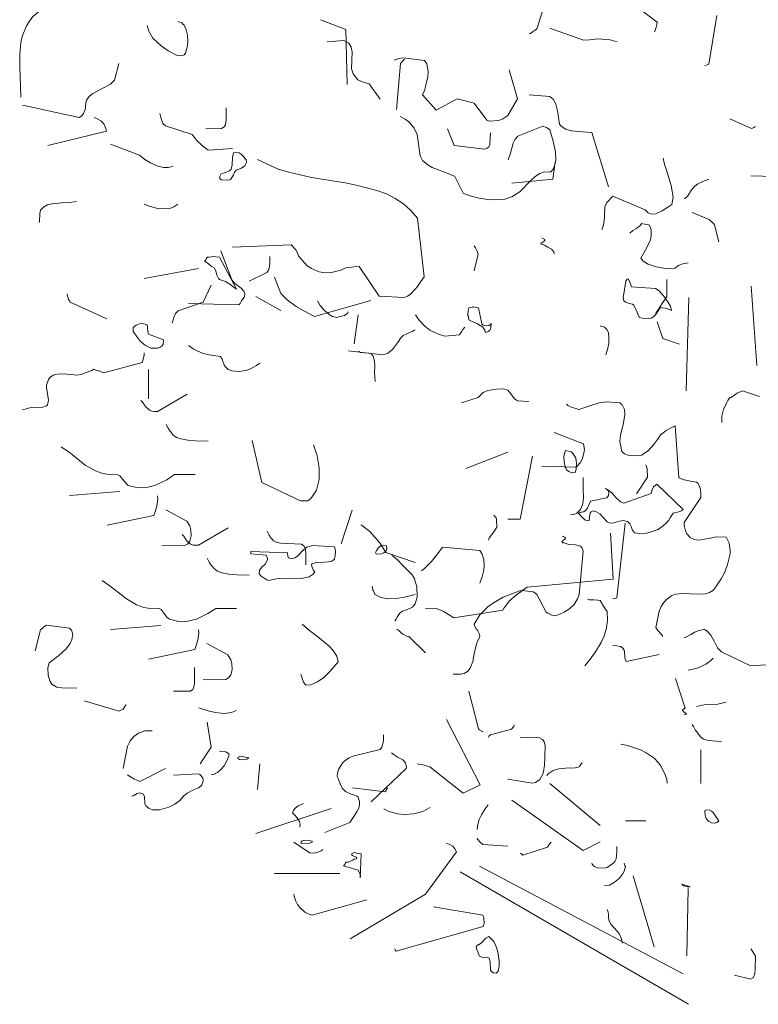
# Model space of a CAD drawing. Header units: metres. Extents: x 180716 to 180809, y 418548 to 418668.
# Tile 110 of 148: x 180773.41 to 180775.95, y 418617.5 to 418620.89. Entities that reach past the tile are written whole.
import ezdxf

# ---------------------------------------------------------------- set-up
doc = ezdxf.new("R2010")
doc.units = ezdxf.units.M
doc.layers.get('0').update_dxf_attribs({"color": 30, "lineweight": 0})
doc.layers.add('B-WE-GR-BOOM-SD', color=253, linetype='Continuous', lineweight=0)

# ---------------------------------------------------------------- blocks, each defined once
blk = doc.blocks.new('SGR-BOOM_S02_G_ZIJ-D')
at = {"flags": 128}
for points in [[(-0.4293, 6.6299), (-0.3137, 6.6722), (-0.3026, 6.6655), (-0.2948, 6.66), (-0.2859, 6.6522), (-0.2748, 6.6344), (-0.2703, 6.6066), (-0.2714, 6.5677), (-0.2703, 6.5376), (-0.267, 6.5243), (-0.2547, 6.5143), (-0.2314, 6.5098), (-0.1613, 6.4564), (-0.1624, 6.4487), (-0.1647, 6.4398), (-0.1669, 6.4309), (-0.1702, 6.4231)], [(-2.3491, 6.1992), (-2.3513, 6.2381), (-2.3536, 6.3015), (-2.3536, 6.3449), (-2.3491, 6.3872), (-2.3447, 6.4072), (-2.3302, 6.4439), (-2.3202, 6.4606), (-2.308, 6.4761), (-2.2768, 6.5028), (-2.3013, 6.5606), (-2.3091, 6.5662), (-2.3169, 6.5695), (-2.3291, 6.574)], [(-0.6017, 6.4164), (-0.5973, 6.4175), (-0.5895, 6.4231), (-0.5828, 6.4275), (-0.5772, 6.432), (-0.5739, 6.4364), (-0.525, 6.5955)], [(0.0022, 6.3074), (0.0077, 6.3085), (0.0111, 6.3096), (0.0144, 6.3108), (0.0166, 6.3119), (0.0444, 6.4798)], [(-1.9154, 6.445), (-1.9098, 6.4261), (-1.8954, 6.4016), (-1.8676, 6.3749), (-1.8431, 6.3582), (-1.8098, 6.3405), (-1.7953, 6.3416), (-1.7909, 6.3427), (-1.7875, 6.3438), (-1.7831, 6.3505), (-1.7764, 6.3749), (-1.7753, 6.3927), (-1.7764, 6.4116), (-1.7808, 6.4305), (-1.7875, 6.4461), (-1.7909, 6.4483), (-1.7964, 6.4539), (-1.8098, 6.4594)], [(-1.3193, 6.465), (-1.2315, 6.4316), (-1.227, 6.2426)], [(-0.5305, 6.4364), (-0.4149, 6.3942), (-0.3937, 6.3964), (-0.3659, 6.3997), (-0.3226, 6.3964), (-0.2992, 6.3886)], [(-1.2957, 6.3886), (-1.2389, 6.3931), (-1.2212, 6.3842), (-1.2134, 6.3708), (-1.21, 6.3541), (-1.2111, 6.3252), (-1.2123, 6.2963), (-1.2067, 6.2785), (-1.1911, 6.2585), (-1.1722, 6.2507), (-1.1522, 6.244), (-1.1144, 6.1918)], [(-2.3436, 6.1714), (-2.1489, 6.1292), (-2.14, 6.1347), (-2.1345, 6.1425), (-2.1289, 6.1558), (-2.1278, 6.1636), (-2.1256, 6.1803), (-2.1234, 6.1881), (-2.1145, 6.2014), (-2.1022, 6.2114), (-2.0722, 6.227), (-2.0411, 6.2437), (-2.0277, 6.257), (-2.0122, 6.3149)], [(-1.0655, 6.3263), (-1.0499, 6.3319), (-1.0343, 6.3341), (-0.962, 6.3252), (-0.9531, 6.313), (-0.9487, 6.2874), (-0.9498, 6.2685), (-0.9565, 6.2396), (-0.962, 6.2218), (-0.9687, 6.2062), (-0.9209, 6.154), (-0.8486, 6.1929), (-0.7908, 6.1784), (-0.7474, 6.1195), (-0.7385, 6.1161), (-0.7062, 6.1184), (-0.6918, 6.1239), (-0.6751, 6.135), (-0.6417, 6.1929), (-0.6707, 6.293)], [(-1.058, 6.1558), (-1.0435, 6.3149), (-1.0302, 6.3293)], [(-0.6017, 6.2062), (-0.5305, 6.2007), (-0.5194, 6.1918), (-0.5094, 6.174), (-0.5038, 6.1517), (-0.4972, 6.1061), (-0.4927, 6.0995), (-0.476, 6.0883), (-0.456, 6.0828), (-0.4327, 6.0806), (-0.386, 6.0772), (-0.3292, 5.8904)], [(-1.872, 6.1425), (-1.8698, 6.1336), (-1.8676, 6.1247), (-1.8609, 6.108), (-1.852, 6.1002), (-1.7608, 6.0702), (-1.7453, 6.0502), (-1.7241, 6.0302), (-1.7052, 6.0168), (-1.6218, 6.0224)], [(-1.7138, 6.0894), (-1.6593, 6.0906), (-1.6504, 6.0961), (-1.646, 6.1039), (-1.6437, 6.1206), (-1.6437, 6.1617)], [(-1.0446, 6.1325), (-1.028, 6.1225), (-1.0157, 6.1136), (-0.9968, 6.0925), (-0.9868, 6.0702), (-0.9768, 5.9968), (-0.9679, 5.9812), (-0.9501, 5.9657), (-0.9356, 5.9568), (-0.8745, 5.9334), (-0.8567, 5.9256), (-0.8289, 5.8678), (-0.8089, 5.86), (-0.7733, 5.8511), (-0.7355, 5.8456), (-0.6854, 5.8478), (-0.661, 5.8556), (-0.6332, 5.8734), (-0.5953, 5.9123), (-0.5809, 5.9256), (-0.5653, 5.9356), (-0.552, 5.9401), (-0.5308, 5.9412), (-0.5275, 5.9423), (-0.5186, 5.9512), (-0.5131, 5.9657), (-0.5097, 5.9824), (-0.5108, 6.009), (-0.5186, 6.0469), (-0.5308, 6.0858), (-0.5386, 6.0925), (-0.542, 6.0947), (-0.5542, 6.0991), (-0.6409, 6.0647), (-0.6498, 6.0546), (-0.6565, 6.0402), (-0.661, 6.0235), (-0.6654, 6.0057), (-0.6743, 5.9835)], [(-2.2568, 6.0324), (-2.0555, 6.0813), (-2.0578, 6.0913), (-2.0644, 6.1069), (-2.0744, 6.1169), (-2.0822, 6.1214), (-2.09, 6.1247), (-2.0978, 6.1292)], [(0.0889, 6.1239), (0.1634, 6.0906), (0.1667, 6.0917), (0.1712, 6.0939), (0.1745, 6.0961), (0.1768, 6.0972)], [(-0.882, 6.0894), (-0.8597, 6.0327), (-0.7541, 6.0194), (-0.7507, 6.0205), (-0.7463, 6.0227), (-0.7407, 6.0272), (-0.7363, 6.0361), (-0.7352, 6.0583), (-0.7341, 6.0761)], [(-2.0411, 6.0368), (-1.941, 5.999), (-1.9232, 5.9846), (-1.9043, 5.9723), (-1.882, 5.9623), (-1.8587, 5.9568), (-1.842, 5.9568), (-1.8253, 5.9612)], [(-1.6652, 5.9268), (-1.6618, 5.9334), (-1.6507, 5.9379), (-1.6441, 5.939), (-1.6363, 5.9445), (-1.6318, 5.9457), (-1.6263, 5.9512), (-1.6229, 5.9657), (-1.6218, 5.9935), (-1.6174, 6.0079), (-1.5985, 6.0068), (-1.5918, 6.0024), (-1.5829, 5.9935), (-1.5796, 5.9879), (-1.5751, 5.9835), (-1.574, 5.9735), (-1.5796, 5.9623), (-1.5907, 5.9546), (-1.6096, 5.9479), (-1.6151, 5.9401), (-1.6185, 5.9312), (-1.6274, 5.9167), (-1.6307, 5.9145), (-1.6374, 5.9134), (-1.6596, 5.9145), (-1.6652, 5.9179), (-1.6652, 5.9268), (-1.6652, 5.9268)], [(-1.6218, 5.6821), (-1.4205, 5.691), (-1.4038, 5.6732), (-1.3994, 5.6654), (-1.3949, 5.6532), (-1.3838, 5.6387), (-1.3649, 5.6187), (-1.3505, 5.6087), (-1.3238, 5.5976), (-1.3038, 5.5942), (-1.2815, 5.5953), (-1.2493, 5.6031), (-1.2315, 5.6109), (-1.2037, 5.6154), (-1.1859, 5.6165), (-1.1169, 5.5142), (-1.0313, 5.5097), (-1.0202, 5.5142), (-1.0102, 5.5197), (-0.9935, 5.5375), (-0.9857, 5.5475), (-0.9746, 5.5642), (-0.9623, 5.5809), (-0.9857, 5.7822), (-1.0079, 5.8089), (-1.0335, 5.8311), (-1.0624, 5.85), (-1.0925, 5.8656), (-1.1258, 5.8778), (-1.197, 5.8956), (-1.2348, 5.9034), (-1.3505, 5.9223), (-1.4283, 5.9401), (-1.465, 5.9512), (-1.5362, 5.9846)], [(-0.6607, 5.9026), (-0.5205, 5.916), (-0.5116, 5.9749)], [(-0.3515, 5.7436), (-0.347, 5.7547), (-0.3437, 5.7725), (-0.3426, 5.787), (-0.3415, 5.8225), (-0.3337, 5.837), (-0.3137, 5.8581), (-0.2025, 5.8114), (-0.1925, 5.8003), (-0.1813, 5.7959), (-0.1658, 5.797), (-0.1446, 5.807), (-0.1246, 5.8203), (-0.1113, 5.8292), (-0.1068, 5.8548), (-0.1135, 5.8948), (-0.1291, 5.9471), (-0.1357, 5.9671), (-0.1402, 5.9882)], [(-0.069, 5.8503), (-0.0657, 5.8503), (-0.0612, 5.8537), (-0.0557, 5.8592), (-0.0434, 5.8793), (-0.0323, 5.8926), (-0.0212, 5.9004), (-0.0112, 5.9048), (-0.0045, 5.9082), (0.0166, 5.916)], [(0.1612, 5.9282), (0.3625, 5.9226)], [(-2.2868, 5.7677), (-2.2857, 5.7711), (-2.2846, 5.7989), (-2.2824, 5.81), (-2.2713, 5.82), (-2.2579, 5.8278), (-2.2435, 5.8322), (-2.209, 5.8356), (-2.1823, 5.8367), (-2.1578, 5.84)], [(-1.9254, 5.83), (-1.9121, 5.8244), (-1.8754, 5.8144), (-1.8376, 5.8155), (-1.8231, 5.8211), (-1.8098, 5.83)], [(-0.0412, 5.8014), (0.0177, 5.7781), (0.0244, 5.7703), (0.0288, 5.7669), (0.0333, 5.7625), (0.0355, 5.7592), (0.0511, 5.7013)], [(-0.2558, 5.7302), (-0.2447, 5.7403), (-0.2325, 5.7469), (-0.2214, 5.7558), (-0.2136, 5.7636), (-0.2103, 5.7625), (-0.1913, 5.7592), (-0.188, 5.758), (-0.1825, 5.7425), (-0.1825, 5.7202), (-0.1858, 5.7058), (-0.198, 5.6791), (-0.218, 5.6446), (-0.2091, 5.6346), (-0.1925, 5.6235), (-0.1647, 5.6146), (-0.1257, 5.6079), (-0.1002, 5.6101), (-0.0879, 5.619), (-0.0813, 5.6224), (-0.0735, 5.6257), (-0.0546, 5.629)], [(0.0611, 5.0797), (0.0611, 5.1008), (0.0667, 5.1241), (0.0767, 5.1453), (0.0822, 5.1553), (0.0889, 5.1653), (0.0922, 5.1653), (0.0978, 5.1686), (0.1134, 5.1798), (0.1323, 5.1887), (0.1901, 5.1686)], [(-0.5161, 5.658), (-0.5172, 5.6669), (-0.525, 5.6757), (-0.5372, 5.6824), (-0.5461, 5.688), (-0.5539, 5.6913), (-0.5606, 5.6924), (-0.5617, 5.6947), (-0.5572, 5.6991), (-0.5494, 5.7036), (-0.5472, 5.7069), (-0.5472, 5.7091), (-0.5583, 5.7147)], [(-1.7728, 5.4889), (-1.6004, 5.4845), (-1.5959, 5.4889), (-1.5904, 5.4978), (-1.5848, 5.5056), (-1.5804, 5.5112), (-1.5792, 5.5223), (-1.5826, 5.5312), (-1.5915, 5.5412), (-1.6137, 5.5579), (-1.6237, 5.5701), (-1.6615, 5.6702)], [(-0.7908, 5.6869), (-0.7863, 5.6802), (-0.7808, 5.6691), (-0.7774, 5.658), (-0.7908, 5.6012)], [(-1.7086, 5.6476), (-1.7019, 5.6487), (-1.6941, 5.6498), (-1.6885, 5.651), (-1.6796, 5.6498), (-1.6663, 5.6476), (-1.6085, 5.5375), (-1.6185, 5.5453), (-1.6274, 5.5531), (-1.6463, 5.5642), (-1.6663, 5.5709), (-1.6696, 5.5742), (-1.6752, 5.5865), (-1.6796, 5.6009), (-1.6852, 5.6109), (-1.693, 5.6165), (-1.7019, 5.6231), (-1.7052, 5.6265), (-1.7175, 5.6343), (-1.7163, 5.6354), (-1.713, 5.6387), (-1.7119, 5.6421), (-1.7097, 5.6454), (-1.7086, 5.6465), (-1.7086, 5.6476), (-1.7086, 5.6476)], [(-1.564, 5.5653), (-1.5039, 5.5953), (-1.5006, 5.5998), (-1.4973, 5.6054), (-1.495, 5.6165), (-1.4939, 5.6287), (-1.4939, 5.651)], [(-1.9254, 5.5753), (-1.7386, 5.6087)], [(-1.4772, 5.5798), (-1.455, 5.5231), (-1.4339, 5.5019), (-1.4027, 5.4786), (-1.376, 5.463), (-1.3393, 5.4441), (-1.1458, 5.4986)], [(-0.2784, 5.5086), (-0.2695, 5.5653), (-0.2651, 5.5709), (-0.2606, 5.5731), (-0.2562, 5.5653), (-0.2495, 5.5464), (-0.1672, 5.5409), (-0.155, 5.532), (-0.1338, 5.5086), (-0.116, 5.4797), (-0.1116, 5.4652), (-0.1227, 5.4697), (-0.1327, 5.473), (-0.1438, 5.4741), (-0.1494, 5.4752), (-0.1538, 5.4708), (-0.1605, 5.4597), (-0.1639, 5.4541), (-0.1727, 5.4441), (-0.1816, 5.4385), (-0.1928, 5.4374), (-0.2128, 5.4385), (-0.2217, 5.4408), (-0.2272, 5.4486), (-0.2317, 5.4619), (-0.2406, 5.4797), (-0.2417, 5.483), (-0.2461, 5.4864), (-0.2573, 5.4886), (-0.2706, 5.493), (-0.2762, 5.4975), (-0.2784, 5.5086), (-0.2784, 5.5086)], [(-0.1658, 5.4556), (-0.128, 5.5123), (-0.128, 5.5712)], [(-2.1901, 5.5219), (-2.189, 5.5142), (-2.1868, 5.5086), (-2.1856, 5.503), (-2.1812, 5.4964), (-2.1801, 5.493), (-2.0544, 5.4363)], [(-1.8287, 5.4207), (-1.8253, 5.4319), (-1.8231, 5.4408), (-1.8175, 5.4541), (-1.8086, 5.463), (-1.723, 5.493), (-1.6952, 5.552)], [(0.1816, 5.2752), (0.1618, 5.5481)], [(-1.5414, 5.5123), (-1.4558, 5.4645)], [(-1.329, 5.4978), (-1.3201, 5.4822), (-1.3068, 5.4656), (-1.289, 5.4511), (-1.2779, 5.4444), (-1.2634, 5.4411), (-1.2545, 5.4433), (-1.2456, 5.4455), (-1.2367, 5.4478), (-1.2323, 5.4511), (-1.2267, 5.4544), (-1.2234, 5.46)], [(-0.0619, 5.1877), (-0.052, 5.5091)], [(-0.8133, 5.4497), (-0.8122, 5.4497), (-0.8111, 5.4652), (-0.8089, 5.4741), (-0.8033, 5.4752), (-0.7955, 5.4764), (-0.7944, 5.4775), (-0.7877, 5.4764), (-0.7755, 5.4741), (-0.7644, 5.4185), (-0.7599, 5.4141), (-0.7466, 5.4119), (-0.7388, 5.413), (-0.7344, 5.4163), (-0.7321, 5.4207), (-0.7332, 5.4041), (-0.7377, 5.3963), (-0.7421, 5.3929), (-0.7522, 5.3885), (-0.7544, 5.3974), (-0.761, 5.4074), (-0.7788, 5.4185), (-0.7977, 5.4263), (-0.8089, 5.433), (-0.81, 5.443), (-0.8111, 5.4463), (-0.8133, 5.4497), (-0.8133, 5.4497)], [(-1.2037, 5.3496), (-1.1892, 5.4497)], [(-0.9924, 5.4497), (-0.9812, 5.433), (-0.9601, 5.4107), (-0.9434, 5.3974), (-0.9134, 5.3829), (-0.8912, 5.3763), (-0.8411, 5.3807), (-0.8344, 5.3918), (-0.83, 5.3996), (-0.8233, 5.4074)], [(-0.1613, 5.4255), (-0.1413, 5.3688), (-0.0846, 5.3488)], [(-1.9632, 5.3929), (-1.9632, 5.4063), (-1.9532, 5.4141), (-1.941, 5.4185), (-1.9299, 5.4196), (-1.9154, 5.4152), (-1.9143, 5.4074), (-1.9132, 5.3918), (-1.911, 5.3829), (-1.8587, 5.364), (-1.8598, 5.3473), (-1.8642, 5.3418), (-1.872, 5.3373), (-1.8765, 5.3362), (-1.8798, 5.3351), (-1.9021, 5.3351), (-1.921, 5.344), (-1.9376, 5.3585), (-1.9521, 5.3763), (-1.9632, 5.3929), (-1.9632, 5.3929)], [(-1.2234, 5.3254), (-1.1044, 5.3121), (-1.0888, 5.3165), (-1.071, 5.3299), (-1.051, 5.3577), (-1.0443, 5.3699), (-1.0343, 5.3788), (-1.0243, 5.3833), (-1.0176, 5.3866), (-1.0099, 5.3899), (-1.0021, 5.3933), (-0.9943, 5.3977)], [(-0.3559, 5.4122), (-0.3548, 5.4111), (-0.3459, 5.4088), (-0.3426, 5.4077), (-0.3348, 5.3988), (-0.3292, 5.3888), (-0.327, 5.3699), (-0.3281, 5.351), (-0.3326, 5.331), (-0.3381, 5.3121)], [(-2.3436, 5.1227), (-2.3391, 5.1238), (-2.3191, 5.1294), (-2.3046, 5.1305), (-2.2735, 5.1316), (-2.2613, 5.1372), (-2.2579, 5.1405), (-2.2546, 5.1561), (-2.2613, 5.2006), (-2.2613, 5.2072), (-2.2546, 5.2272), (-2.2501, 5.2339), (-2.239, 5.2417), (-2.2246, 5.2461), (-2.209, 5.2473), (-2.1745, 5.2439), (-2.1578, 5.2417), (-2.1412, 5.2439), (-2.1289, 5.2506), (-2.1056, 5.2584), (-2.0989, 5.2628), (-2.0922, 5.2595), (-2.0778, 5.2562), (-2.0644, 5.2506), (-1.9321, 5.2862), (-1.9276, 5.3006), (-1.9254, 5.3118), (-1.9254, 5.3195)], [(-1.7728, 5.3443), (-1.7572, 5.3332), (-1.7405, 5.3243), (-1.7227, 5.3165), (-1.7016, 5.3121), (-1.6627, 5.3065), (-1.6571, 5.2976), (-1.6493, 5.2743), (-1.6371, 5.262), (-1.6237, 5.2565), (-1.6004, 5.2543), (-1.5759, 5.2587), (-1.5603, 5.2643), (-1.5392, 5.2754), (-1.5281, 5.2832)], [(-1.1881, 5.3251), (-1.1814, 5.3207), (-1.1514, 5.3184), (-1.1458, 5.3162), (-1.138, 5.3073), (-1.1336, 5.2906), (-1.1325, 5.2728), (-1.1336, 5.2528), (-1.1314, 5.2206)], [(-1.911, 5.1605), (-1.911, 5.2617)], [(-0.8341, 5.1475), (-0.7774, 5.1653), (-0.7596, 5.182), (-0.7441, 5.1898), (-0.714, 5.1942), (-0.6896, 5.1953), (-0.6751, 5.1909), (-0.664, 5.1775), (-0.6518, 5.1608), (-0.6417, 5.1542), (-0.6028, 5.152)], [(-1.9366, 5.155), (-1.9332, 5.1517), (-1.9299, 5.1483), (-1.9243, 5.1394), (-1.921, 5.1339), (-1.9077, 5.1217), (-1.8988, 5.1183), (-1.891, 5.1172), (-1.8799, 5.1172), (-1.7776, 5.1773)], [(-0.4727, 5.1419), (-0.4683, 5.1375), (-0.4594, 5.133), (-0.4304, 5.1241), (-0.3926, 5.1364), (-0.3604, 5.1464), (-0.3348, 5.1508), (-0.2892, 5.1464), (-0.2814, 5.1397), (-0.2736, 5.1241), (-0.2725, 5.1052), (-0.2781, 5.0719), (-0.287, 5.0374), (-0.2892, 5.0141), (-0.2825, 4.9796), (-0.2736, 4.9718), (-0.2614, 4.9673), (-0.247, 4.9651), (-0.2214, 4.9662), (-0.2147, 4.9673), (-0.1925, 4.9818), (-0.1736, 5.0029), (-0.1569, 5.0252), (-0.1502, 5.0374), (-0.1424, 5.043), (-0.1302, 5.0519), (-0.1202, 5.0574), (-0.099, 5.0674), (-0.0868, 4.8884), (-0.0679, 4.8817), (-0.0468, 4.8773), (-0.0256, 4.8739), (-0.0201, 4.8695), (-0.0145, 4.8572), (-0.0123, 4.8461), (-0.0112, 4.835), (-0.0112, 4.8217), (-0.069, 4.7349), (-0.0679, 4.7249), (-0.0657, 4.716), (-0.0635, 4.7071), (-0.059, 4.696), (-0.0479, 4.6838), (-0.0334, 4.6771), (-0.0179, 4.6749), (0.0155, 4.6804), (0.0422, 4.686), (0.0756, 4.6849), (0.0867, 4.6637), (0.09, 4.6404), (0.09, 4.627), (0.0811, 4.5903), (0.0711, 4.5648), (0.0589, 4.5414), (0.0455, 4.5203), (0.0322, 4.5025), (0.0188, 4.4947), (0.0044, 4.4903), (-0.0201, 4.4891), (-0.0468, 4.4903), (-0.0724, 4.4914), (-0.0979, 4.4891), (-0.1113, 4.4836), (-0.1313, 4.468), (-0.1424, 4.4558), (-0.148, 4.4458), (-0.1546, 4.4302), (-0.1658, 4.3735), (-0.1591, 4.3635), (-0.1558, 4.3601), (-0.1491, 4.3524), (-0.1458, 4.349), (-0.1413, 4.3435)], [(-1.8498, 5.0727), (-1.8432, 5.0594), (-1.8376, 5.0505), (-1.8343, 5.0471), (-1.8265, 5.0371), (-1.8143, 5.0282), (-1.7998, 5.0227), (-1.7753, 5.0182), (-1.7486, 5.016), (-1.7053, 5.0149)], [(-1.554, 5.0171), (-1.5206, 4.8725), (-1.3883, 4.8102), (-1.3627, 4.8102), (-1.3527, 4.818), (-1.3382, 4.8369), (-1.3327, 4.8469), (-1.3238, 4.8836), (-1.3238, 4.9236), (-1.3304, 4.9648), (-1.3427, 5.0026)], [(-0.5583, 4.9295), (-0.4427, 4.9251), (-0.4382, 4.9262), (-0.426, 4.9407), (-0.4182, 4.9551), (-0.4127, 4.9796), (-0.4115, 4.9862), (-0.4149, 5.0063), (-0.5161, 5.0452)], [(-2.2113, 4.996), (-2.179, 4.9737), (-2.1279, 4.9326), (-2.0934, 4.9126), (-2.0678, 4.9037), (-2.0534, 4.9015), (-2.0155, 4.8992), (-2.0089, 4.8959), (-1.9977, 4.8826), (-1.9889, 4.8703), (-1.98, 4.8625), (-1.9477, 4.8547), (-1.9166, 4.8559), (-1.8865, 4.8636), (-1.8476, 4.8826), (-1.8209, 4.9003), (-1.7498, 4.9003)], [(-0.4808, 4.9448), (-0.4819, 4.9603), (-0.4808, 4.9681), (-0.4764, 4.9826), (-0.4574, 4.9781), (-0.4497, 4.9715), (-0.4408, 4.957), (-0.4385, 4.9392), (-0.4397, 4.9192), (-0.443, 4.907), (-0.4552, 4.9058), (-0.4652, 4.9103), (-0.473, 4.917), (-0.4775, 4.927), (-0.4808, 4.9448), (-0.4808, 4.9448)], [(-0.8197, 4.9206), (-0.6751, 4.9774)], [(-0.6751, 4.7471), (-0.6329, 4.7471), (-0.5895, 4.9629)], [(-0.2325, 4.8339), (-0.1947, 4.8917), (-0.1958, 4.9195), (-0.198, 4.9284), (-0.2002, 4.934)], [(-0.4583, 4.7616), (-0.4494, 4.7627), (-0.4449, 4.7638), (-0.4371, 4.7672), (-0.4327, 4.7716), (-0.4249, 4.7805), (-0.4171, 4.7994), (-0.4149, 4.8205), (-0.416, 4.8517), (-0.416, 4.8906)], [(-0.4241, 4.7713), (-0.4141, 4.7724), (-0.4085, 4.7757), (-0.4007, 4.7846), (-0.3952, 4.798), (-0.3907, 4.8091), (-0.334, 4.8202), (-0.3284, 4.828), (-0.3273, 4.8369), (-0.3284, 4.8425), (-0.3329, 4.8491), (-0.3385, 4.8525), (-0.3284, 4.8469), (-0.3162, 4.8358), (-0.3051, 4.8224), (-0.2873, 4.8069), (-0.2762, 4.8013), (-0.1816, 4.8347), (-0.1794, 4.8458), (-0.1739, 4.858), (-0.1627, 4.8669), (-0.0715, 4.7802), (-0.0782, 4.7757), (-0.0871, 4.7724), (-0.0971, 4.7702), (-0.106, 4.7668), (-0.1105, 4.7602), (-0.1149, 4.7535), (-0.1216, 4.7435), (-0.1305, 4.7335), (-0.1394, 4.7246), (-0.1583, 4.7112), (-0.185, 4.7023), (-0.1983, 4.699), (-0.2206, 4.6979), (-0.2395, 4.7001), (-0.2461, 4.709), (-0.2517, 4.7235), (-0.255, 4.7312), (-0.2639, 4.739), (-0.2795, 4.7424), (-0.284, 4.7413), (-0.2906, 4.7401), (-0.2995, 4.7379), (-0.314, 4.7335), (-0.3262, 4.7346), (-0.3329, 4.7379), (-0.3585, 4.7646), (-0.3707, 4.7724), (-0.3818, 4.7757), (-0.3885, 4.7724), (-0.3918, 4.7679), (-0.3929, 4.7613), (-0.3941, 4.7535), (-0.3952, 4.7424), (-0.4018, 4.7413), (-0.4096, 4.7446), (-0.433, 4.7668), (-0.4285, 4.7679), (-0.4274, 4.7691), (-0.4241, 4.7702), (-0.4241, 4.7713), (-0.4241, 4.7713)], [(-2.1824, 4.8281), (-2.01, 4.8414)], [(-2.0522, 4.7257), (-1.8921, 4.7591), (-1.8865, 4.7758), (-1.8821, 4.7925), (-1.8788, 4.8158), (-1.8799, 4.8269)], [(-1.8643, 4.6546), (-1.7864, 4.6557), (-1.7764, 4.6612), (-1.7687, 4.6713), (-1.7642, 4.689), (-1.7653, 4.7102), (-1.7687, 4.7235), (-1.7787, 4.7402), (-1.851, 4.7791)], [(-1.2478, 4.6615), (-1.21, 4.7772)], [(-0.7429, 4.6749), (-0.7374, 4.6826), (-0.7341, 4.6882), (-0.7252, 4.6993), (-0.7129, 4.7193), (-0.714, 4.746), (-0.7151, 4.7516), (-0.7229, 4.7605)], [(-1.7953, 4.6945), (-1.792, 4.6912), (-1.7886, 4.6879), (-1.7831, 4.679), (-1.7797, 4.6734), (-1.7664, 4.6612), (-1.7575, 4.6578), (-1.7497, 4.6567), (-1.7386, 4.6567), (-1.6363, 4.7168)], [(-1.18, 4.7271), (-1.1733, 4.7227), (-1.1489, 4.7038), (-1.1155, 4.6649), (-1.0944, 4.6315), (-0.9932, 4.5981)], [(-0.3137, 4.4725), (-0.3081, 4.4736), (-0.3037, 4.4747), (-0.3003, 4.4758), (-0.2714, 4.7327)], [(-1.5025, 4.7049), (-1.4958, 4.6915), (-1.4903, 4.6826), (-1.4869, 4.6793), (-1.4803, 4.6726), (-1.4714, 4.6671), (-1.4558, 4.6637), (-1.3846, 4.6604), (-1.3768, 4.6548), (-1.3724, 4.6471), (-1.3691, 4.6315), (-1.3691, 4.5892)], [(-0.9579, 4.4399), (-0.9379, 4.441), (-0.9212, 4.4388), (-0.8978, 4.4299), (-0.8611, 4.4076), (-0.6921, 4.4332), (-0.6877, 4.4421), (-0.6687, 4.4655), (-0.6454, 4.4866), (-0.6087, 4.5122), (-0.3129, 4.54), (-0.3218, 4.699)], [(-0.8631, 4.2133), (-0.8364, 4.2133), (-0.8308, 4.2145), (-0.8252, 4.2156), (-0.8141, 4.2222), (-0.8041, 4.2345), (-0.7952, 4.2567), (-0.7908, 4.2834), (-0.7852, 4.309), (-0.7796, 4.3268), (-0.7708, 4.3423), (-0.7719, 4.3512), (-0.7785, 4.3624), (-0.7841, 4.369), (-0.7885, 4.3779), (-0.7908, 4.3857), (-0.7708, 4.418), (-0.7441, 4.4447), (-0.724, 4.4591), (-0.6907, 4.478), (-0.6317, 4.5014), (-0.6162, 4.5003), (-0.5873, 4.4969), (-0.5817, 4.4936), (-0.575, 4.488), (-0.5428, 4.4269), (-0.5372, 4.4235), (-0.5239, 4.4169), (-0.5161, 4.4146), (-0.5016, 4.418), (-0.4816, 4.4269), (-0.4627, 4.438), (-0.4471, 4.4536), (-0.4349, 4.4725), (-0.4293, 4.488), (-0.416, 4.6371), (-0.4193, 4.6471), (-0.4249, 4.6537), (-0.4427, 4.6582), (-0.4649, 4.6593), (-0.4816, 4.6649), (-0.4861, 4.6649), (-0.4894, 4.6693), (-0.4849, 4.6738), (-0.4772, 4.6793), (-0.476, 4.6815), (-0.4783, 4.6849), (-0.4883, 4.6882)], [(-1.5584, 4.6356), (-1.4328, 4.6312), (-1.4316, 4.6189), (-1.4294, 4.6134), (-1.4172, 4.61), (-1.4072, 4.6134), (-1.3983, 4.6189), (-1.376, 4.6423), (-1.366, 4.6501), (-1.3471, 4.6556), (-1.2704, 4.6512), (-1.2682, 4.6434), (-1.2671, 4.6356), (-1.2682, 4.6234), (-1.2715, 4.6089), (-1.2804, 4.6022), (-1.2915, 4.6), (-1.3049, 4.5989), (-1.3338, 4.5978), (-1.3482, 4.5933), (-1.3505, 4.5911), (-1.3493, 4.5833), (-1.3438, 4.5722), (-1.3382, 4.5655), (-1.3438, 4.5578), (-1.3582, 4.5478), (-1.3849, 4.5422), (-1.4272, 4.5433), (-1.4606, 4.5422), (-1.4717, 4.5411), (-1.4973, 4.5355), (-1.5039, 4.5377), (-1.5128, 4.5433), (-1.5228, 4.5511), (-1.5306, 4.5589), (-1.5284, 4.5711), (-1.5206, 4.5811), (-1.5095, 4.5922), (-1.5017, 4.6067), (-1.5017, 4.6111), (-1.5062, 4.6223), (-1.5584, 4.6278), (-1.5584, 4.6356), (-1.5584, 4.6356)], [(-1.1258, 4.6401), (-1.1225, 4.6456), (-1.1158, 4.6512), (-1.1114, 4.6545), (-1.1025, 4.6567), (-1.0925, 4.6545), (-1.0913, 4.6445), (-1.0936, 4.6378), (-1.1014, 4.6312), (-1.1091, 4.6278), (-1.1247, 4.6267), (-1.128, 4.6278), (-1.1303, 4.6323), (-1.1258, 4.6401), (-1.1258, 4.6401)], [(-0.9723, 4.5689), (-0.9612, 4.5767), (-0.9379, 4.6011), (-0.9123, 4.6334), (-0.9001, 4.6501), (-0.7711, 4.6389), (-0.7633, 4.6267), (-0.7577, 4.6078), (-0.7566, 4.5856), (-0.7577, 4.5711), (-0.7633, 4.5478), (-0.7711, 4.5266)], [(-1.7086, 4.6123), (-1.7063, 4.6078), (-1.7019, 4.5989), (-1.6963, 4.59), (-1.693, 4.5867), (-1.6852, 4.5767), (-1.673, 4.5678), (-1.6585, 4.5622), (-1.634, 4.5578), (-1.6074, 4.5555), (-1.564, 4.5544)], [(-1.0635, 4.3965), (-1.0591, 4.4032), (-1.0558, 4.4099), (-1.0502, 4.4187), (-1.0457, 4.4243), (-1.0368, 4.4299), (-1.0124, 4.4388), (-1.0024, 4.4443), (-0.9935, 4.4554), (-0.9868, 4.4788), (-0.9879, 4.5144), (-0.9957, 4.5411), (-1.0035, 4.5555), (-1.0368, 4.5889), (-1.0546, 4.6067), (-1.0669, 4.6167), (-1.0735, 4.6212)], [(-2.07, 4.5355), (-2.0377, 4.5133), (-1.9866, 4.4721), (-1.9521, 4.4521), (-1.9265, 4.4432), (-1.9121, 4.441), (-1.8743, 4.4388), (-1.8676, 4.4354), (-1.8565, 4.4221), (-1.8476, 4.4099), (-1.8387, 4.4021), (-1.8064, 4.3943), (-1.7753, 4.3954), (-1.7453, 4.4032), (-1.7063, 4.4221), (-1.6796, 4.4399), (-1.6085, 4.4399)], [(-1.1411, 4.5158), (-1.14, 4.508), (-1.1389, 4.5036), (-1.1366, 4.5003), (-1.1344, 4.4947), (-1.1322, 4.488), (-1.1111, 4.4769), (-1.0855, 4.4725), (-1.0588, 4.4736), (-1.0299, 4.478), (-0.9932, 4.488)], [(-0.4104, 4.2423), (-0.3882, 4.2701), (-0.3737, 4.2901), (-0.3537, 4.3223), (-0.3437, 4.3457), (-0.3359, 4.3713), (-0.3326, 4.3991), (-0.3337, 4.4291), (-0.3426, 4.4413), (-0.3493, 4.4536), (-0.3515, 4.458), (-0.3571, 4.4669), (-0.3659, 4.468), (-0.3793, 4.4691), (-0.3949, 4.4691), (-0.4004, 4.4713)], [(-2.3002, 4.2942), (-2.2824, 4.3665), (-2.2779, 4.3698), (-2.2702, 4.3765), (-2.2613, 4.382), (-2.1823, 4.372), (-2.1756, 4.3643), (-2.1734, 4.3576), (-2.1712, 4.3509), (-2.1745, 4.3331), (-2.1801, 4.3187), (-2.1945, 4.2998), (-2.219, 4.2775), (-2.2524, 4.2519), (-2.2568, 4.2353), (-2.2557, 4.2097), (-2.2501, 4.1908), (-2.2435, 4.1785), (-2.2257, 4.1685), (-2.209, 4.1663), (-2.1567, 4.1652)], [(-2.0411, 4.3676), (-1.8687, 4.3809)], [(-1.3869, 4.2133), (-1.3835, 4.2044), (-1.3824, 4.1989), (-1.378, 4.1855), (-1.3691, 4.1755), (-1.3524, 4.1766), (-1.329, 4.1867), (-1.3079, 4.2022), (-1.2868, 4.2222), (-1.2578, 4.2556), (-1.2634, 4.2756), (-1.2756, 4.2945), (-1.2901, 4.3112), (-1.3279, 4.3423), (-1.3568, 4.3635), (-1.3824, 4.3857)], [(-1.911, 4.2653), (-1.7508, 4.2986), (-1.7453, 4.3153), (-1.7408, 4.332), (-1.7375, 4.3554), (-1.7386, 4.3665)], [(-1.058, 4.3676), (-1.0524, 4.3654), (-1.0424, 4.3565), (-1.0357, 4.3509), (-1.0235, 4.3442), (-1.0157, 4.3431), (-0.9579, 4.2864)], [(-0.069, 4.3379), (-0.0646, 4.339), (-0.0457, 4.3501), (-0.0323, 4.3579), (-0.019, 4.3635), (0.001, 4.3668), (0.0111, 4.3613), (0.0233, 4.3479), (0.0344, 4.3268), (0.0466, 4.3045), (0.06, 4.2901), (0.1601, 4.2423), (0.3202, 4.2523)], [(-1.723, 4.1941), (-1.6452, 4.1952), (-1.6352, 4.2008), (-1.6274, 4.2108), (-1.6229, 4.2286), (-1.624, 4.2497), (-1.6274, 4.2631), (-1.6374, 4.2797), (-1.7097, 4.3187)], [(-0.3137, 4.3134), (-0.307, 4.3123), (-0.287, 4.309), (-0.2792, 4.3034), (-0.2736, 4.2934), (-0.2725, 4.2701), (-0.2681, 4.2567), (-0.1546, 4.2812)], [(-0.0546, 4.2267), (-0.0323, 4.2322), (-0.0145, 4.2378), (0.0066, 4.2478), (0.0222, 4.2589), (0.0311, 4.2689)], [(-1.8242, 4.1552), (-1.7664, 4.1552), (-1.7586, 4.1607), (-1.7542, 4.1685), (-1.7519, 4.1841), (-1.7519, 4.2364)], [(-0.069, 4.0743), (-0.0612, 4.0754), (-0.0601, 4.0766), (-0.0679, 4.0832), (-0.0724, 4.0866), (-0.0746, 4.0877), (-0.0746, 4.091), (-0.0646, 4.0966), (-0.0979, 4.1989)], [(-0.8086, 4.1544), (-0.7763, 4.0254), (-0.7719, 4.0221), (-0.7641, 4.0176), (-0.7607, 4.0154)], [(-2.1323, 4.1218), (-2.011, 4.0862), (-1.9977, 4.0929), (-1.9955, 4.0962), (-1.9921, 4.1018), (-1.9888, 4.1062), (-1.9888, 4.1085)], [(-0.0256, 4.1021), (0.0044, 4.1088), (0.0478, 4.1099), (0.0744, 4.1166)], [(-1.7375, 4.0974), (-1.7052, 4.0873), (-1.6819, 4.0818), (-1.6507, 4.0784), (-1.6251, 4.0818), (-1.6085, 4.0885)], [(-1.733, 3.905), (-1.6952, 3.9617), (-1.7086, 4.0484)], [(-0.9857, 3.905), (-0.9812, 3.9038), (-0.9657, 3.9016), (-0.9512, 3.8972), (-0.9434, 3.895), (-0.8289, 3.8038), (-0.7699, 3.8327), (-0.8856, 4.0573)], [(-0.7429, 3.9965), (-0.7418, 3.9965), (-0.7385, 4.0009), (-0.7341, 4.0043), (-0.6618, 4.0243), (-0.6595, 4.0265), (-0.6573, 4.0298), (-0.654, 4.0343), (-0.6529, 4.0376), (-0.6529, 4.0387)], [(-0.0412, 4.0399), (-0.0368, 4.0332), (-0.0301, 4.0221), (-0.0212, 4.0109), (-0.0123, 3.9976), (-0.0023, 3.9898), (0.0155, 3.9854), (0.0411, 3.9831), (0.06, 3.982)], [(-1.9977, 3.8894), (-1.9832, 3.9661), (-1.9732, 3.9839), (-1.961, 3.9984), (-1.9454, 4.0106), (-1.9232, 4.0184), (-1.8976, 4.0184)], [(-1.3038, 3.6692), (-1.2181, 3.7026), (-1.207, 3.7204), (-1.1937, 3.7393), (-1.1881, 3.7504), (-1.1848, 3.7626), (-1.1848, 3.7748), (-1.1892, 3.7904), (-1.1937, 3.7937), (-1.2048, 3.7982), (-1.2137, 3.8004), (-1.2337, 3.8093), (-1.2448, 3.8216), (-1.2515, 3.836), (-1.257, 3.8516), (-1.2615, 3.8616), (-1.2604, 3.8727), (-1.257, 3.8849), (-1.2481, 3.9005), (-1.2415, 3.9105), (-1.2215, 3.925), (-1.2037, 3.9328), (-1.1136, 3.9539), (-1.108, 3.9617), (-1.1025, 3.9828), (-1.1025, 4.005)], [(-0.6751, 3.8519), (-0.5895, 3.8386), (-0.5795, 3.8408), (-0.565, 3.8508), (-0.5528, 3.8719), (-0.5483, 3.8986), (-0.5472, 3.9286), (-0.5461, 3.9676), (-0.5494, 3.9809), (-0.5561, 3.9887), (-0.5661, 3.9943), (-0.5839, 3.9965), (-0.6117, 3.9954), (-0.6329, 3.9965)], [(-0.2859, 3.972), (-0.2636, 3.9676), (-0.2192, 3.9531), (-0.1991, 3.9431), (-0.1713, 3.9242), (-0.1569, 3.9086), (-0.1502, 3.8997), (-0.1335, 3.8686), (-0.128, 3.8508), (-0.1268, 3.843), (-0.1268, 3.8386)], [(-1.6952, 3.8671), (-1.6885, 3.8683), (-1.6852, 3.8694), (-1.6819, 3.8705), (-1.6808, 3.8716), (-1.673, 3.8749), (-1.663, 3.8838), (-1.6507, 3.8983), (-1.6396, 3.9172), (-1.6329, 3.935), (-1.634, 3.9394), (-1.6418, 3.945), (-1.6496, 3.9472), (-1.6663, 3.9483)], [(-1.6018, 3.9283), (-1.594, 3.9316), (-1.5651, 3.9261), (-1.5707, 3.9216), (-1.5818, 3.9183), (-1.5973, 3.9194), (-1.6029, 3.9239), (-1.6018, 3.9283), (-1.6018, 3.9283)], [(-1.1447, 3.7737), (-1.0246, 3.8894), (-1.0235, 3.895), (-1.0268, 3.9083), (-1.0357, 3.9183), (-1.0524, 3.9272), (-1.0658, 3.9361), (-1.0747, 3.9428)], [(-0.0112, 3.8375), (-0.0112, 3.9531)], [(-1.5362, 3.8171), (-1.5273, 3.905)], [(-0.5405, 3.8653), (-0.5361, 3.8708), (-0.5194, 3.8819), (-0.4994, 3.8875), (-0.476, 3.8897), (-0.4438, 3.8908), (-0.4282, 3.8942), (-0.4271, 3.8975), (-0.4249, 3.902), (-0.4204, 3.9075), (-0.4204, 3.9097)], [(-1.9832, 3.8671), (-1.9777, 3.8638), (-1.9721, 3.8605), (-1.9588, 3.8527), (-1.9477, 3.8471), (-1.9399, 3.8438), (-1.852, 3.8894)], [(-1.9677, 3.7937), (-1.9632, 3.7949), (-1.9499, 3.8026), (-1.941, 3.8049), (-1.9276, 3.8004), (-1.9243, 3.7915), (-1.9232, 3.7682), (-1.9199, 3.7604), (-1.9087, 3.7515), (-1.8965, 3.747), (-1.8731, 3.747), (-1.8409, 3.7559), (-1.8198, 3.7659), (-1.8031, 3.7793), (-1.7897, 3.7937), (-1.7775, 3.8038), (-1.7564, 3.8149), (-1.7386, 3.8227), (-1.7341, 3.826), (-1.7319, 3.8271), (-1.7275, 3.8327), (-1.7241, 3.8405), (-1.723, 3.8527), (-1.7241, 3.856), (-1.7297, 3.8638), (-1.7341, 3.8683), (-1.7386, 3.8705), (-1.8242, 3.866)], [(-0.5305, 3.8375), (-0.3571, 3.6929)], [(-1.2089, 3.8219), (-1.0966, 3.8085), (-1.0955, 3.8097), (-1.0933, 3.813), (-1.0921, 3.8163), (-1.0899, 3.8197), (-1.0888, 3.8208), (-1.0888, 3.8219)], [(-1.3905, 3.687), (-1.3894, 3.697), (-1.3916, 3.707), (-1.3972, 3.7159), (-1.4061, 3.727), (-1.415, 3.7359), (-1.4116, 3.7448), (-1.4072, 3.7515), (-1.4005, 3.7571), (-1.3949, 3.7604), (-1.3772, 3.7682)], [(-0.7808, 3.6784), (-0.7785, 3.6962), (-0.773, 3.7129), (-0.7652, 3.7296), (-0.753, 3.7496), (-0.7429, 3.7641)], [(-0.6607, 3.7796), (-0.416, 3.6072), (-0.3571, 3.6362)], [(-1.5414, 3.6651), (-1.2823, 3.7507)], [(-1.1014, 3.7504), (-1.0836, 3.7404), (-1.0535, 3.7326), (-1.0313, 3.7304), (-0.9979, 3.7326), (-0.9668, 3.7404), (-0.9423, 3.7548)], [(0.0177, 3.7462), (0.0255, 3.7418), (0.0311, 3.7373), (0.0377, 3.7273), (0.0511, 3.7084), (0.0444, 3.7028), (0.0366, 3.7006), (0.0255, 3.7017), (0.0155, 3.7073), (0.0077, 3.7173), (0.0033, 3.7284), (0.0022, 3.7395), (0.0033, 3.7451), (0.0177, 3.7462), (0.0177, 3.7462)], [(-0.2703, 3.7084), (-0.2002, 3.7084)], [(-1.4113, 3.6351), (-1.3546, 3.5972), (-1.3357, 3.5984), (-1.3246, 3.6017), (-1.3168, 3.605), (-1.3112, 3.6106)], [(-1.386, 3.6392), (-1.3838, 3.6392), (-1.3783, 3.6414), (-1.3694, 3.6425), (-1.3616, 3.6414), (-1.3482, 3.6392), (-1.3482, 3.6358), (-1.356, 3.6314), (-1.386, 3.6303), (-1.386, 3.6392), (-1.386, 3.6392)], [(-1.217, 3.3033), (-0.9579, 3.4568), (-0.8511, 3.6025), (-0.8567, 3.6125), (-0.8645, 3.6214), (-0.8767, 3.628), (-0.8856, 3.6303)], [(-0.7808, 3.6495), (-0.7796, 3.6462), (-0.7696, 3.6351), (-0.7607, 3.6273), (-0.6751, 3.6217)], [(-0.6317, 3.5972), (-0.6273, 3.5939), (-0.6228, 3.5906), (-0.5383, 3.6184), (-0.5328, 3.6273), (-0.5261, 3.6351)], [(-1.2315, 3.5669), (-1.2237, 3.5669), (-1.2203, 3.568), (-1.2137, 3.5713), (-1.2081, 3.5736), (-1.2037, 3.5769), (-1.1948, 3.578), (-1.1937, 3.5802), (-1.197, 3.5836), (-1.2092, 3.5891), (-1.2126, 3.5925), (-1.2114, 3.5958), (-1.2037, 3.6002), (-1.2003, 3.5991), (-1.1792, 3.5958), (-1.1825, 3.5124), (-1.1814, 3.5202), (-1.1825, 3.5257), (-1.187, 3.5335), (-1.1892, 3.5391), (-1.2404, 3.5535), (-1.2381, 3.5558), (-1.2348, 3.5613), (-1.2326, 3.5647), (-1.2315, 3.5658), (-1.2315, 3.5669), (-1.2315, 3.5669)], [(-0.386, 3.5628), (-0.3849, 3.5594), (-0.3782, 3.5516), (-0.3637, 3.5461), (-0.3381, 3.5472), (-0.3337, 3.5483), (-0.3248, 3.5539), (-0.317, 3.5594), (-0.3103, 3.5639), (-0.307, 3.5683), (-0.3026, 3.5783), (-0.3014, 3.5895), (-0.3003, 3.6017), (-0.3003, 3.6206)], [(-0.3426, 3.486), (-0.3248, 3.4871), (-0.3081, 3.4972), (-0.2914, 3.5116), (-0.2803, 3.525), (-0.2748, 3.5361), (-0.2703, 3.5516), (-0.2725, 3.555), (-0.2736, 3.5594), (-0.2748, 3.5628)], [(-1.4772, 3.528), (-1.2526, 3.528)], [(-0.0532, 3.0775), (-0.8389, 3.5335)], [(-0.0718, 3.1825), (-0.7726, 3.5523)], [(-0.2436, 3.5194), (-0.1713, 3.2747)], [(-0.076, 3.4913), (-0.0704, 3.4857), (-0.0638, 3.4835), (-0.0571, 3.4813), (-0.0482, 3.4813), (-0.076, 3.4913)], [(-1.4105, 3.4568), (-1.4094, 3.4501), (-1.4038, 3.4323), (-1.3983, 3.4212), (-1.3916, 3.4112), (-1.3727, 3.3945), (-1.3616, 3.3889), (-1.3482, 3.3845), (-1.1603, 3.4368)], [(-0.059, 3.2447), (-0.0546, 3.476)], [(-1.0635, 3.2688), (-1.0624, 3.2655), (-1.0591, 3.2599), (-0.7599, 3.3456), (-0.7566, 3.3567), (-0.7577, 3.3745), (-0.761, 3.3845), (-0.9301, 3.4134)], [(-0.3337, 3.4037), (-0.3304, 3.3948), (-0.3292, 3.3882), (-0.3292, 3.3759), (-0.3259, 3.3637), (-0.3204, 3.3537), (-0.3092, 3.3403), (-0.2925, 3.3214), (-0.2837, 3.3025), (-0.2814, 3.2881)], [(-0.7763, 3.2836), (-0.773, 3.2836), (-0.7641, 3.2902), (-0.7507, 3.3047), (-0.7407, 3.3103), (-0.7229, 3.2936), (-0.714, 3.2725), (-0.7096, 3.258), (-0.7051, 3.2257), (-0.7051, 3.2091), (-0.7085, 3.1913), (-0.7151, 3.1846), (-0.724, 3.1857), (-0.7296, 3.189), (-0.7341, 3.1946), (-0.7352, 3.2235), (-0.7385, 3.2358), (-0.7441, 3.2391), (-0.7641, 3.2402), (-0.7719, 3.2435), (-0.7763, 3.2513), (-0.7785, 3.258), (-0.783, 3.268), (-0.7841, 3.2747), (-0.7808, 3.2802), (-0.7763, 3.2836), (-0.7763, 3.2836)], [(0.1045, 3.178), (0.1612, 3.1635), (0.169, 3.1691), (0.1745, 3.1824), (0.1756, 3.198), (0.1768, 3.2436), (0.1712, 3.2525), (0.1645, 3.2636), (0.1612, 3.2681)]]:
    blk.add_lwpolyline(points, dxfattribs=at)

msp = doc.modelspace()

# ---------------------------------------------------------------- block references
at = {"layer": 'B-WE-GR-BOOM-SD'}
msp.add_blockref('SGR-BOOM_S02_G_ZIJ-D', (180775.7675, 418614.4226), dxfattribs=at)

doc.saveas('drawing.dxf')
